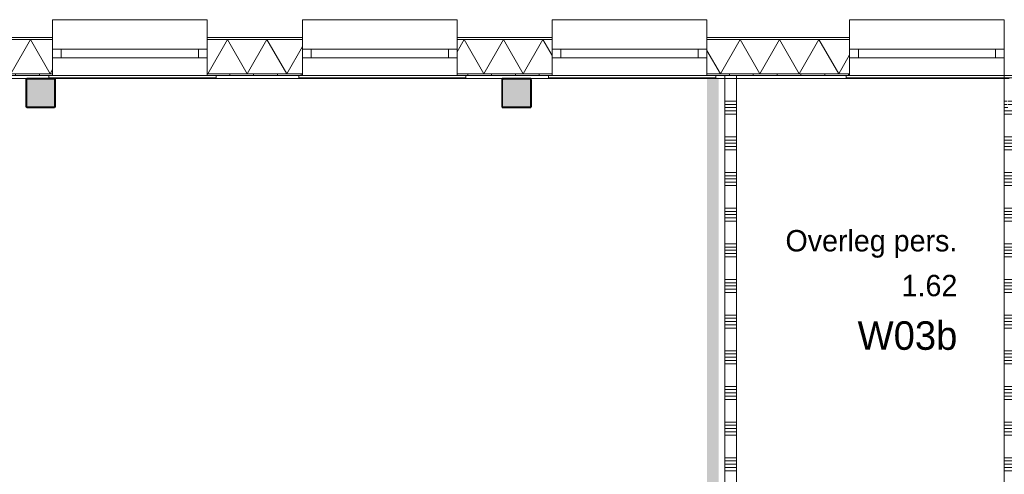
# Model space of a CAD drawing. Header units: millimetres. Extents: x -850 to 154668, y -25041 to 71030.
# Tile 208 of 211: x 81434 to 89710, y 22770 to 26595. Entities that reach past the tile are written whole.
import ezdxf
from ezdxf.enums import TextEntityAlignment as Align

# ---------------------------------------------------------------- set-up
doc = ezdxf.new("R2010")
doc.units = ezdxf.units.MM
doc.header["$MEASUREMENT"] = 0
for name, color, linetype in [('New_21 Buitenwanden', 7, 'Continuous'), ('New_21 Buitenwanden Doorsnede-arcering', 7, 'Continuous'), ('New_21 Buitenwanden Laagscheidingslijnen', 7, 'Continuous'), ('New_21 Buitenwanden Ramen', 7, 'Continuous'), ('New_22 NC Binnenwanden', 7, 'Continuous'), ('New_22 NC Binnenwanden Doorsnede-arcering', 7, 'Continuous'), ('New_22 NC Binnenwanden Laagscheidingslijnen', 7, 'Continuous'), ('New_23 Vloeren', 7, 'Continuous'), ('New_Info Wandafwerking aanduiding', 7, 'Continuous'), ('New_Info Wandafwerking aanduiding Doorsnede-arcering', 7, 'Continuous'), ('New_Z Ruimtefuncties', 7, 'Continuous'), ('New_Z Ruimtefuncties Zone omranding', 7, 'Continuous'), ('New_Z Ruimtefuncties Zone tekst', 7, 'Continuous'), ('S-COLS-____-OTLN.RVT S', 7, 'Continuous'), ('S-COLS-____-OTLN.RVT S 2D arcering', 7, 'Continuous')]:
    doc.layers.add(name, color=color, linetype=linetype)
doc.styles.add('GENERATED_STYLE_1', font='txt')
doc.styles.add('GENERATED_STYLE_2', font='txt')
pattern_1 = [(270, (0, 0), (200, 0), [])]

# ---------------------------------------------------------------- blocks, each defined once
blk = doc.blocks.new('Slab_4_2', base_point=(42240, 24215))
at = {"layer": 'New_23 Vloeren', "color": 1, "linetype": 'Continuous', "lineweight": 0, "flags": 128}
blk.add_lwpolyline([(64109.9, 18020), (64209.9, 18020), (72060, 18020), (72060, 25010, -0.414213), (73260, 26210), (73460, 26210), (73460, 26125), (99110, 26125), (99110, 0), (73125, 0), (73125, 1975.4), (61760, 1975.4)], format="xyb", dxfattribs=at)
blk = doc.blocks.new('*X45')
at = {"layer": 'New_22 NC Binnenwanden Doorsnede-arcering', "color": 254, "linetype": 'Continuous', "lineweight": 0, "true_color": 0xe9ebeb}
for p, q in [((89710, 26100), (89751, 26100)), ((89710, 25909.7), (89735, 25909.7)), ((89710, 25882.3), (89735, 25882.3)), ((89710, 25854.9), (89739.6, 25854.9)), ((89710, 25827.4), (89810, 25827.4)), ((89710, 25800), (89810, 25800)), ((89710, 25609.7), (89810, 25609.7)), ((89710, 25582.3), (89810, 25582.3)), ((89710, 25554.9), (89810, 25554.9)), ((89710, 25527.4), (89810, 25527.4)), ((89710, 25500), (89810, 25500)), ((89710, 25309.7), (89810, 25309.7)), ((89710, 25282.3), (89810, 25282.3)), ((89710, 25254.9), (89810, 25254.9)), ((89710, 25227.4), (89810, 25227.4)), ((89710, 25200), (89810, 25200)), ((89710, 25009.7), (89810, 25009.7)), ((89710, 24982.3), (89810, 24982.3)), ((89710, 24954.9), (89810, 24954.9)), ((89710, 24927.4), (89810, 24927.4)), ((89710, 24900), (89810, 24900)), ((89710, 24709.7), (89810, 24709.7)), ((89710, 24682.3), (89810, 24682.3)), ((89710, 24654.9), (89810, 24654.9)), ((89710, 24627.4), (89810, 24627.4)), ((89710, 24600), (89810, 24600)), ((89710, 24409.7), (89810, 24409.7)), ((89710, 24382.3), (89810, 24382.3)), ((89710, 24354.9), (89810, 24354.9)), ((89710, 24327.4), (89810, 24327.4)), ((89710, 24300), (89810, 24300)), ((89710, 24109.7), (89810, 24109.7)), ((89710, 24082.3), (89810, 24082.3)), ((89710, 24054.9), (89810, 24054.9)), ((89710, 24027.4), (89810, 24027.4)), ((89710, 24000), (89810, 24000)), ((89710, 23809.7), (89810, 23809.7)), ((89710, 23782.3), (89810, 23782.3)), ((89710, 23754.9), (89810, 23754.9)), ((89710, 23727.4), (89810, 23727.4)), ((89710, 23700), (89810, 23700)), ((89710, 23509.7), (89810, 23509.7)), ((89710, 23482.3), (89810, 23482.3)), ((89710, 23454.9), (89810, 23454.9)), ((89710, 23427.4), (89810, 23427.4)), ((89710, 23400), (89810, 23400)), ((89710, 23209.7), (89810, 23209.7)), ((89710, 23182.3), (89810, 23182.3)), ((89710, 23154.9), (89810, 23154.9)), ((89710, 23127.4), (89810, 23127.4)), ((89710, 23100), (89810, 23100)), ((89710, 22909.7), (89810, 22909.7)), ((89710, 22882.3), (89810, 22882.3)), ((89710, 22854.9), (89810, 22854.9)), ((89710, 22827.4), (89810, 22827.4)), ((89710, 22800), (89810, 22800)), ((89710, 22609.7), (89810, 22609.7)), ((89710, 22582.3), (89810, 22582.3)), ((89710, 22554.9), (89810, 22554.9)), ((89710, 22527.4), (89810, 22527.4)), ((89710, 22500), (89810, 22500)), ((89710, 22309.7), (89810, 22309.7)), ((89710, 22282.3), (89810, 22282.3)), ((89710, 22254.9), (89810, 22254.9)), ((89710, 22227.4), (89810, 22227.4)), ((89710, 22200), (89810, 22200)), ((89710, 22009.7), (89810, 22009.7)), ((89710, 21982.3), (89810, 21982.3)), ((89710, 21954.9), (89810, 21954.9)), ((89710, 21927.4), (89810, 21927.4)), ((89710, 21900), (89810, 21900)), ((89710, 21709.7), (89735, 21709.7)), ((89710, 21682.3), (89735, 21682.3)), ((89710, 21654.9), (89735, 21654.9)), ((89710, 21627.4), (89745.1, 21627.4)), ((89710, 21600), (89810, 21600))]:
    blk.add_line(p, q, dxfattribs=at)
blk = doc.blocks.new('*X46')
at = {"layer": 'New_22 NC Binnenwanden Doorsnede-arcering', "color": 254, "linetype": 'Continuous', "lineweight": 0, "true_color": 0xe9ebeb}
for p, q in [((89743, 21709.7), (89810, 21709.7)), ((89743, 21682.3), (89810, 21682.3)), ((89743, 21654.9), (89810, 21654.9))]:
    blk.add_line(p, q, dxfattribs=at)
blk = doc.blocks.new('*X47')
at = {"layer": 'New_22 NC Binnenwanden Doorsnede-arcering', "color": 254, "linetype": 'Continuous', "lineweight": 0, "true_color": 0xe9ebeb}
for p, q in [((89743, 25909.7), (89810, 25909.7)), ((89743, 25882.3), (89810, 25882.3))]:
    blk.add_line(p, q, dxfattribs=at)
blk = doc.blocks.new('Wall_6_2', base_point=(89810, 26125))
at = {"layer": 'New_22 NC Binnenwanden', "color": 8, "linetype": 'Continuous', "lineweight": 0, "true_color": 0x778488, "flags": 128}
for points in [[(89710, 26125), (89710, 21450)], [(89810, 26125), (89710, 26125)], [(89810, 26100), (89810, 26125)], [(89810, 25858), (89810, 26092)], [(89810, 21875), (89810, 25850)], [(89810, 21633), (89810, 21867)], [(89810, 21450), (89810, 21625)]]:
    blk.add_lwpolyline(points, dxfattribs=at)
at = {"layer": 'New_22 NC Binnenwanden Laagscheidingslijnen', "color": 8, "linetype": 'Continuous', "lineweight": 0, "true_color": 0x778488}
blk.add_line((89710, 21450), (89810, 21450), dxfattribs=at)
at = {"layer": 'New_22 NC Binnenwanden', "color": 8, "lineweight": 0, "true_color": 0x778488}
for name in ['*X45', '*X47', '*X46']:
    blk.add_blockref(name, (0, 0), dxfattribs=at)
blk = doc.blocks.new('*X1021')
at = {"layer": 'New_21 Buitenwanden Doorsnede-arcering', "linetype": 'Continuous', "lineweight": 0, "true_color": 0xe9ebeb}
for points in [[(80251.3, 26427.2), (80251.3, 26427.1), (80401.3, 26427.1), (80401.3, 26427.2)], [(80551.3, 26427.2), (80551.3, 26427.1), (80701.3, 26427.1), (80701.3, 26427.2)], [(80851.3, 26427.2), (80851.3, 26427.1), (81001.3, 26427.1), (81001.3, 26427.2)], [(81151.3, 26427.2), (81151.3, 26427.1), (81301.3, 26427.1), (81301.3, 26427.2)], [(81451.3, 26427.2), (81451.3, 26427.1), (81601.3, 26427.1), (81601.3, 26427.2)]]:
    blk.add_hatch(color=254, dxfattribs=at).paths.add_polyline_path(points)
blk = doc.blocks.new('*X1022')
at = {"layer": 'New_21 Buitenwanden Doorsnede-arcering', "linetype": 'Continuous', "lineweight": 0, "true_color": 0xe9ebeb}
for points in [[(83010.1, 26427.1), (83101.3, 26427.1), (83101.3, 26427.2), (83010.1, 26427.2)], [(83251.3, 26427.2), (83251.3, 26427.1), (83401.3, 26427.1), (83401.3, 26427.2)], [(83551.3, 26427.2), (83551.3, 26427.1), (83701.3, 26427.1), (83701.3, 26427.2)]]:
    blk.add_hatch(color=254, dxfattribs=at).paths.add_polyline_path(points)
blk = doc.blocks.new('*X1023')
at = {"layer": 'New_21 Buitenwanden Doorsnede-arcering', "linetype": 'Continuous', "lineweight": 0, "true_color": 0xe9ebeb}
for points in [[(85110.1, 26427.1), (85201.3, 26427.1), (85201.3, 26427.2), (85110.1, 26427.2)], [(85351.3, 26427.2), (85351.3, 26427.1), (85501.3, 26427.1), (85501.3, 26427.2)], [(85651.3, 26427.2), (85651.3, 26427.1), (85801.3, 26427.1), (85801.3, 26427.2)]]:
    blk.add_hatch(color=254, dxfattribs=at).paths.add_polyline_path(points)
blk = doc.blocks.new('*X1024')
at = {"layer": 'New_21 Buitenwanden Doorsnede-arcering', "linetype": 'Continuous', "lineweight": 0, "true_color": 0xe9ebeb}
for points in [[(87210.1, 26427.1), (87301.3, 26427.1), (87301.3, 26427.2), (87210.1, 26427.2)], [(87451.3, 26427.2), (87451.3, 26427.1), (87601.3, 26427.1), (87601.3, 26427.2)], [(87751.3, 26427.2), (87751.3, 26427.1), (87901.3, 26427.1), (87901.3, 26427.2)], [(88051.3, 26427.2), (88051.3, 26427.1), (88201.3, 26427.1), (88201.3, 26427.2)], [(88410.1, 26427.2), (88351.3, 26427.2), (88351.3, 26427.1), (88410.1, 26427.1)]]:
    blk.add_hatch(color=254, dxfattribs=at).paths.add_polyline_path(points)
blk = doc.blocks.new('*X1030')
at = {"layer": 'New_21 Buitenwanden Doorsnede-arcering', "linetype": 'Continuous', "lineweight": 0, "true_color": 0xe9ebeb}
for points in [[(80251.3, 26140.1), (80251.3, 26140), (80401.3, 26140), (80401.3, 26140.1)], [(80551.3, 26140.1), (80551.3, 26140), (80701.3, 26140), (80701.3, 26140.1)], [(80851.3, 26140.1), (80851.3, 26140), (81001.3, 26140), (81001.3, 26140.1)], [(81151.3, 26140.1), (81151.3, 26140), (81301.3, 26140), (81301.3, 26140.1)], [(81451.3, 26140.1), (81451.3, 26140), (81601.3, 26140), (81601.3, 26140.1)]]:
    blk.add_hatch(color=254, dxfattribs=at).paths.add_polyline_path(points)
blk = doc.blocks.new('*X1031')
at = {"layer": 'New_21 Buitenwanden Doorsnede-arcering', "linetype": 'Continuous', "lineweight": 0, "true_color": 0xe9ebeb}
for points in [[(83010.1, 26140), (83101.3, 26140), (83101.3, 26140.1), (83010.1, 26140.1)], [(83251.3, 26140.1), (83251.3, 26140), (83401.3, 26140), (83401.3, 26140.1)], [(83551.3, 26140.1), (83551.3, 26140), (83701.3, 26140), (83701.3, 26140.1)]]:
    blk.add_hatch(color=254, dxfattribs=at).paths.add_polyline_path(points)
blk = doc.blocks.new('*X1032')
at = {"layer": 'New_21 Buitenwanden Doorsnede-arcering', "linetype": 'Continuous', "lineweight": 0, "true_color": 0xe9ebeb}
for points in [[(85110.1, 26140), (85201.3, 26140), (85201.3, 26140.1), (85110.1, 26140.1)], [(85351.3, 26140.1), (85351.3, 26140), (85501.3, 26140), (85501.3, 26140.1)], [(85651.3, 26140.1), (85651.3, 26140), (85801.3, 26140), (85801.3, 26140.1)]]:
    blk.add_hatch(color=254, dxfattribs=at).paths.add_polyline_path(points)
blk = doc.blocks.new('*X1033')
at = {"layer": 'New_21 Buitenwanden Doorsnede-arcering', "linetype": 'Continuous', "lineweight": 0, "true_color": 0xe9ebeb}
for points in [[(87210.1, 26140), (87301.3, 26140), (87301.3, 26140.1), (87210.1, 26140.1)], [(87451.3, 26140.1), (87451.3, 26140), (87601.3, 26140), (87601.3, 26140.1)], [(87751.3, 26140.1), (87751.3, 26140), (87901.3, 26140), (87901.3, 26140.1)], [(88051.3, 26140.1), (88051.3, 26140), (88201.3, 26140), (88201.3, 26140.1)], [(88410.1, 26140.1), (88351.3, 26140.1), (88351.3, 26140), (88410.1, 26140)]]:
    blk.add_hatch(color=254, dxfattribs=at).paths.add_polyline_path(points)
blk = doc.blocks.new('*X1039')
at = {"layer": 'New_21 Buitenwanden Doorsnede-arcering', "color": 254, "linetype": 'Continuous', "lineweight": 0, "true_color": 0xe9ebeb}
for p, q in [((80210.1, 26407.1), (80364.3, 26140.1)), ((80530, 26427.1), (80364.3, 26140.1)), ((80530, 26427.1), (80695.7, 26140.1)), ((80861.4, 26427.1), (80695.7, 26140.1)), ((80861.4, 26427.1), (81027.1, 26140.1)), ((81192.8, 26427.1), (81027.1, 26140.1)), ((81192.8, 26427.1), (81358.5, 26140.1)), ((81524.2, 26427.1), (81358.5, 26140.1)), ((81524.2, 26427.1), (81689.9, 26140.1)), ((81710.1, 26175.2), (81689.9, 26140.1))]:
    blk.add_line(p, q, dxfattribs=at)
blk = doc.blocks.new('*X1040')
at = {"layer": 'New_21 Buitenwanden Doorsnede-arcering', "color": 254, "linetype": 'Continuous', "lineweight": 0, "true_color": 0xe9ebeb}
for p, q in [((83181.2, 26427.1), (83015.5, 26140.1)), ((83181.2, 26427.1), (83346.9, 26140.1)), ((83512.6, 26427.1), (83346.9, 26140.1)), ((83512.6, 26427.1), (83678.3, 26140.1)), ((83810.1, 26368.5), (83678.3, 26140.1)), ((83010.1, 26149.4), (83015.5, 26140.1))]:
    blk.add_line(p, q, dxfattribs=at)
blk = doc.blocks.new('*X1041')
at = {"layer": 'New_21 Buitenwanden Doorsnede-arcering', "color": 254, "linetype": 'Continuous', "lineweight": 0, "true_color": 0xe9ebeb}
for p, q in [((85169.6, 26427.1), (85110.1, 26324.1)), ((85169.6, 26427.1), (85335.3, 26140.1)), ((85501, 26427.1), (85335.3, 26140.1)), ((85501, 26427.1), (85666.7, 26140.1)), ((85832.4, 26427.1), (85666.7, 26140.1)), ((85832.4, 26427.1), (85910.1, 26292.4))]:
    blk.add_line(p, q, dxfattribs=at)
blk = doc.blocks.new('*X1042')
at = {"layer": 'New_21 Buitenwanden Doorsnede-arcering', "color": 254, "linetype": 'Continuous', "lineweight": 0, "true_color": 0xe9ebeb}
for p, q in [((87489.4, 26427.1), (87323.7, 26140.1)), ((87489.4, 26427.1), (87655, 26140.1)), ((87820.7, 26427.1), (87655, 26140.1)), ((87820.7, 26427.1), (87986.4, 26140.1)), ((88152.1, 26427.1), (87986.4, 26140.1)), ((88152.1, 26427.1), (88317.8, 26140.1)), ((87210.1, 26336.8), (87323.7, 26140.1)), ((88410.1, 26299.9), (88317.8, 26140.1))]:
    blk.add_line(p, q, dxfattribs=at)
blk = doc.blocks.new('R1 22_7')
at = {"layer": 'New_21 Buitenwanden Ramen', "color": 1, "linetype": 'Continuous', "lineweight": 0}
for p, q in [((-725, 150.2), (-725, 168.2)), ((-725, 168.2), (680, 168.2)), ((680, 168.2), (680, 150.2)), ((-650, 150.2), (-680, 150.2)), ((-650, 150.2), (-680, 150.2)), ((-650, 135.2), (-650, 150.2)), ((-650, 135.2), (-650, 150.2)), ((-650, 0), (-650, 135.1)), ((-650, 0), (-650, 135.1)), ((650, 135.2), (650, 150.2)), ((650, 135.2), (650, 150.2)), ((650, 150.2), (680, 150.2)), ((650, 150.2), (680, 150.2)), ((650, 0), (650, 135.1)), ((650, 0), (650, 135.1)), ((-650, 0), (-577, 0)), ((-650, -72), (-650, 0)), ((-650, -72), (-650, 0)), ((-577, 0), (-577, -72)), ((-577, 0), (577, 0)), ((577, -72), (577, 0)), ((577, 0), (650, 0)), ((650, -72), (650, 0)), ((650, -72), (650, 0)), ((-577, -72), (-650, -72)), ((-650, -152), (-650, -72)), ((577, -72), (-577, -72)), ((650, -72), (577, -72)), ((650, -152), (650, -72)), ((-650, -170), (-650, -320)), ((650, -320), (650, -170)), ((-650, -320), (650, -320))]:
    blk.add_line(p, q, dxfattribs=at)
at = {"layer": 'New_21 Buitenwanden Ramen', "color": 9, "linetype": 'Continuous', "lineweight": 0}
for p, q in [((-650, 150.2), (650, 150.2)), ((-650, 135.1), (-650, 135.2)), ((-650, 135.1), (-650, 135.2)), ((650, 135.1), (650, 135.2)), ((650, 135.1), (650, 135.2)), ((-650, -170), (-650, -152)), ((650, -170), (650, -152))]:
    blk.add_line(p, q, dxfattribs=at)
blk = doc.blocks.new('Wall_155_2', base_point=(99110, 26125))
at = {"layer": 'New_21 Buitenwanden Doorsnede-arcering', "linetype": 'Continuous', "lineweight": 0, "true_color": 0xe9ebeb}
h = blk.add_hatch(dxfattribs=at)
h.set_pattern_fill('930_Lijnen_vert_200_0002', color=254, style=0, pattern_type=2)
h.set_pattern_definition(pattern_1)
h.paths.add_polyline_path([(80210.1, 26125), (81710.1, 26125), (81710.1, 26140), (80210.1, 26140)])
h = blk.add_hatch(dxfattribs=at)
h.set_pattern_fill('930_Lijnen_vert_200_0002', color=254, style=0, pattern_type=2)
h.set_pattern_definition(pattern_1)
h.paths.add_polyline_path([(83010.1, 26125), (83810.1, 26125), (83810.1, 26140), (83010.1, 26140)])
h = blk.add_hatch(dxfattribs=at)
h.set_pattern_fill('930_Lijnen_vert_200_0002', color=254, style=0, pattern_type=2)
h.set_pattern_definition(pattern_1)
h.paths.add_polyline_path([(85110.1, 26125), (85910.1, 26125), (85910.1, 26140), (85110.1, 26140)])
h = blk.add_hatch(dxfattribs=at)
h.set_pattern_fill('930_Lijnen_vert_200_0002', color=254, style=0, pattern_type=2)
h.set_pattern_definition(pattern_1)
h.paths.add_polyline_path([(87210.1, 26125), (88410.1, 26125), (88410.1, 26140), (87210.1, 26140)])
at = {"layer": 'New_21 Buitenwanden', "color": 8, "linetype": 'Continuous', "lineweight": 0, "true_color": 0x778488}
for p, q in [((81710.1, 26445.2), (81710.1, 26427.2)), ((81710.1, 26427.2), (81710.1, 26347.2)), ((83010.1, 26445.2), (83010.1, 26427.2)), ((83010.1, 26427.2), (83010.1, 26347.2)), ((83810.1, 26445.2), (83810.1, 26427.2)), ((83810.1, 26427.2), (83810.1, 26347.2)), ((85110.1, 26445.2), (85110.1, 26427.2)), ((85110.1, 26427.2), (85110.1, 26347.2)), ((85910.1, 26445.2), (85910.1, 26427.2)), ((85910.1, 26427.2), (85910.1, 26347.2)), ((87210.1, 26445.2), (87210.1, 26427.2)), ((87210.1, 26427.2), (87210.1, 26347.2)), ((88410.1, 26445.2), (88410.1, 26427.2)), ((88410.1, 26427.2), (88410.1, 26347.2)), ((81710.1, 26347.2), (81710.1, 26275.2)), ((83010.1, 26347.2), (83010.1, 26275.2)), ((83810.1, 26347.2), (83810.1, 26275.2)), ((85110.1, 26347.2), (85110.1, 26275.2)), ((85910.1, 26347.2), (85910.1, 26275.2)), ((87210.1, 26347.2), (87210.1, 26275.2)), ((88410.1, 26347.2), (88410.1, 26275.2)), ((81710.1, 26275.2), (81710.1, 26140.1)), ((83010.1, 26275.2), (83010.1, 26140.1)), ((83810.1, 26275.2), (83810.1, 26140.1)), ((85110.1, 26275.2), (85110.1, 26140.1)), ((85910.1, 26275.2), (85910.1, 26140.1)), ((87210.1, 26275.2), (87210.1, 26140.1)), ((88410.1, 26275.2), (88410.1, 26140.1)), ((81710.1, 26125), (81680.1, 26125)), ((81710.1, 26140.1), (81710.1, 26140)), ((81710.1, 26140), (81710.1, 26125)), ((83010.1, 26140.1), (83010.1, 26140)), ((83010.1, 26140), (83010.1, 26125)), ((83010.1, 26125), (83040.1, 26125)), ((83810.1, 26125), (83780.1, 26125)), ((83810.1, 26140.1), (83810.1, 26140)), ((83810.1, 26140), (83810.1, 26125)), ((85110.1, 26140.1), (85110.1, 26140)), ((85110.1, 26140), (85110.1, 26125)), ((85110.1, 26125), (85140.1, 26125)), ((85910.1, 26125), (85880.1, 26125)), ((85910.1, 26140.1), (85910.1, 26140)), ((85910.1, 26140), (85910.1, 26125)), ((87210.1, 26140.1), (87210.1, 26140)), ((87210.1, 26140), (87210.1, 26125)), ((87210.1, 26125), (87240.1, 26125)), ((88410.1, 26125), (88380.1, 26125)), ((88410.1, 26140.1), (88410.1, 26140)), ((88410.1, 26140), (88410.1, 26125))]:
    blk.add_line(p, q, dxfattribs=at)
at = {"layer": 'New_21 Buitenwanden', "color": 8, "linetype": 'Continuous', "lineweight": 0, "true_color": 0x778488, "flags": 128}
for points in [[(81710.1, 26445.2), (80210.1, 26445.2)], [(83810.1, 26445.2), (83010.1, 26445.2)], [(85910.1, 26445.2), (85110.1, 26445.2)], [(88410.1, 26445.2), (87210.1, 26445.2)], [(80210.1, 26125), (81710.1, 26125)], [(83010.1, 26125), (83810.1, 26125)], [(85110.1, 26125), (85910.1, 26125)], [(87210.1, 26125), (88410.1, 26125)]]:
    blk.add_lwpolyline(points, dxfattribs=at)
at = {"layer": 'New_21 Buitenwanden Laagscheidingslijnen', "color": 8, "linetype": 'Continuous', "lineweight": 0, "true_color": 0x778488}
for p, q in [((81710.1, 26427.2), (80210.1, 26427.2)), ((81710.1, 26427.1), (80210.1, 26427.1)), ((83810.1, 26427.2), (83010.1, 26427.2)), ((83810.1, 26427.1), (83010.1, 26427.1)), ((85910.1, 26427.2), (85110.1, 26427.2)), ((85910.1, 26427.1), (85110.1, 26427.1)), ((88410.1, 26427.2), (87210.1, 26427.2)), ((88410.1, 26427.1), (87210.1, 26427.1)), ((80210.1, 26140.1), (81710.1, 26140.1)), ((80210.1, 26140), (81710.1, 26140)), ((83010.1, 26140.1), (83810.1, 26140.1)), ((83010.1, 26140), (83810.1, 26140)), ((85110.1, 26140.1), (85910.1, 26140.1)), ((85110.1, 26140), (85910.1, 26140)), ((87210.1, 26140.1), (88410.1, 26140.1)), ((87210.1, 26140), (88410.1, 26140))]:
    blk.add_line(p, q, dxfattribs=at)
at = {"layer": 'New_21 Buitenwanden', "color": 8, "lineweight": 0, "true_color": 0x778488}
for name in ['*X1039', '*X1021', '*X1022', '*X1040', '*X1023', '*X1041', '*X1024', '*X1042', '*X1030', '*X1031', '*X1032', '*X1033']:
    blk.add_blockref(name, (0, 0), dxfattribs=at)
at = {"layer": 'New_21 Buitenwanden Ramen', "color": 1, "linetype": 'Continuous', "lineweight": 0, "zscale": 1000, "rotation": 180}
for p in [(82360.1, 26275.2), (84460.1, 26275.2), (86560.1, 26275.2), (89060.1, 26275.2)]:
    blk.add_blockref('R1 22_7', p, dxfattribs=at)
blk = doc.blocks.new('Column 257[97]_2', base_point=(0.5, 3))
at = {"layer": 'S-COLS-____-OTLN.RVT S 2D arcering', "linetype": 'Continuous', "lineweight": 0, "true_color": 0x778488}
h = blk.add_hatch(color=8, dxfattribs=at)
h.paths.add_polyline_path([(85485.5, 25866), (85486.5, 25861), (85489.3, 25856.8), (85493.5, 25853.9), (85498.5, 25853), (85722.5, 25853), (85727.5, 25853.9), (85731.7, 25856.8), (85734.5, 25861), (85735.5, 25866), (85735.5, 26090), (85734.5, 26094.9), (85731.7, 26099.1), (85727.5, 26102), (85722.5, 26103), (85498.5, 26103), (85493.5, 26102), (85489.3, 26099.1), (85486.5, 26094.9), (85485.5, 26090)])
h.paths.add_polyline_path([(85722.5, 25861), (85498.5, 25861), (85496.6, 25861.3), (85495, 25862.4), (85493.9, 25864), (85493.5, 25866), (85493.5, 26090), (85493.9, 26091.9), (85495, 26093.5), (85496.6, 26094.6), (85498.5, 26095), (85722.5, 26095), (85724.4, 26094.6), (85726.1, 26093.5), (85727.1, 26091.9), (85727.5, 26090), (85727.5, 25866), (85727.1, 25864), (85726.1, 25862.4), (85724.4, 25861.3)], flags=0)
blk.add_hatch(color=8, dxfattribs=at).paths.add_polyline_path([(85722.5, 26095), (85498.5, 26095), (85496.6, 26094.6), (85495, 26093.5), (85493.9, 26091.9), (85493.5, 26090), (85493.5, 25866), (85493.9, 25864), (85495, 25862.4), (85496.6, 25861.3), (85498.5, 25861), (85722.5, 25861), (85724.4, 25861.3), (85726.1, 25862.4), (85727.1, 25864), (85727.5, 25866), (85727.5, 26090), (85727.1, 26091.9), (85726.1, 26093.5), (85724.4, 26094.6)])
at = {"layer": 'S-COLS-____-OTLN.RVT S', "color": 1, "linetype": 'Continuous', "lineweight": 0}
for p, q in [((85486.5, 26094.9), (85485.5, 26090)), ((85485.5, 26090), (85485.5, 25866)), ((85489.3, 26099.1), (85486.5, 26094.9)), ((85493.5, 26102), (85489.3, 26099.1)), ((85498.5, 26103), (85493.5, 26102)), ((85493.5, 26090), (85493.9, 26091.9)), ((85493.5, 25866), (85493.5, 26090)), ((85493.9, 26091.9), (85495, 26093.5)), ((85495, 26093.5), (85496.6, 26094.6)), ((85496.6, 26094.6), (85498.5, 26095)), ((85722.5, 26103), (85498.5, 26103)), ((85498.5, 26095), (85722.5, 26095)), ((85727.5, 26102), (85722.5, 26103)), ((85722.5, 26095), (85724.4, 26094.6)), ((85724.4, 26094.6), (85726.1, 26093.5)), ((85726.1, 26093.5), (85727.1, 26091.9)), ((85727.1, 26091.9), (85727.5, 26090)), ((85731.7, 26099.1), (85727.5, 26102)), ((85727.5, 26090), (85727.5, 25866)), ((85734.5, 26094.9), (85731.7, 26099.1)), ((85735.5, 26090), (85734.5, 26094.9)), ((85735.5, 25866), (85735.5, 26090)), ((85485.5, 25866), (85486.5, 25861)), ((85486.5, 25861), (85489.3, 25856.8)), ((85489.3, 25856.8), (85493.5, 25853.9)), ((85493.9, 25864), (85493.5, 25866)), ((85493.5, 25853.9), (85498.5, 25853)), ((85495, 25862.4), (85493.9, 25864)), ((85496.6, 25861.3), (85495, 25862.4)), ((85498.5, 25861), (85496.6, 25861.3)), ((85722.5, 25861), (85498.5, 25861)), ((85498.5, 25853), (85722.5, 25853)), ((85724.4, 25861.3), (85722.5, 25861)), ((85722.5, 25853), (85727.5, 25853.9)), ((85726.1, 25862.4), (85724.4, 25861.3)), ((85727.1, 25864), (85726.1, 25862.4)), ((85727.5, 25866), (85727.1, 25864)), ((85727.5, 25853.9), (85731.7, 25856.8)), ((85731.7, 25856.8), (85734.5, 25861)), ((85734.5, 25861), (85735.5, 25866))]:
    blk.add_line(p, q, dxfattribs=at)
blk = doc.blocks.new('Column 258[98]_2', base_point=(0.5, 3))
at = {"layer": 'S-COLS-____-OTLN.RVT S 2D arcering', "linetype": 'Continuous', "lineweight": 0, "true_color": 0x778488}
h = blk.add_hatch(color=8, dxfattribs=at)
h.paths.add_polyline_path([(81485.5, 25866), (81486.5, 25861), (81489.3, 25856.8), (81493.5, 25853.9), (81498.5, 25853), (81722.5, 25853), (81727.5, 25853.9), (81731.7, 25856.8), (81734.5, 25861), (81735.5, 25866), (81735.5, 26090), (81734.5, 26094.9), (81731.7, 26099.1), (81727.5, 26102), (81722.5, 26103), (81498.5, 26103), (81493.5, 26102), (81489.3, 26099.1), (81486.5, 26094.9), (81485.5, 26090)])
h.paths.add_polyline_path([(81722.5, 25861), (81498.5, 25861), (81496.6, 25861.3), (81495, 25862.4), (81493.9, 25864), (81493.5, 25866), (81493.5, 26090), (81493.9, 26091.9), (81495, 26093.5), (81496.6, 26094.6), (81498.5, 26095), (81722.5, 26095), (81724.4, 26094.6), (81726.1, 26093.5), (81727.1, 26091.9), (81727.5, 26090), (81727.5, 25866), (81727.1, 25864), (81726.1, 25862.4), (81724.4, 25861.3)], flags=0)
blk.add_hatch(color=8, dxfattribs=at).paths.add_polyline_path([(81722.5, 26095), (81498.5, 26095), (81496.6, 26094.6), (81495, 26093.5), (81493.9, 26091.9), (81493.5, 26090), (81493.5, 25866), (81493.9, 25864), (81495, 25862.4), (81496.6, 25861.3), (81498.5, 25861), (81722.5, 25861), (81724.4, 25861.3), (81726.1, 25862.4), (81727.1, 25864), (81727.5, 25866), (81727.5, 26090), (81727.1, 26091.9), (81726.1, 26093.5), (81724.4, 26094.6)])
at = {"layer": 'S-COLS-____-OTLN.RVT S', "color": 1, "linetype": 'Continuous', "lineweight": 0}
for p, q in [((81486.5, 26094.9), (81485.5, 26090)), ((81485.5, 26090), (81485.5, 25866)), ((81489.3, 26099.1), (81486.5, 26094.9)), ((81493.5, 26102), (81489.3, 26099.1)), ((81498.5, 26103), (81493.5, 26102)), ((81493.5, 26090), (81493.9, 26091.9)), ((81493.5, 25866), (81493.5, 26090)), ((81493.9, 26091.9), (81495, 26093.5)), ((81495, 26093.5), (81496.6, 26094.6)), ((81496.6, 26094.6), (81498.5, 26095)), ((81722.5, 26103), (81498.5, 26103)), ((81498.5, 26095), (81722.5, 26095)), ((81727.5, 26102), (81722.5, 26103)), ((81722.5, 26095), (81724.4, 26094.6)), ((81724.4, 26094.6), (81726.1, 26093.5)), ((81726.1, 26093.5), (81727.1, 26091.9)), ((81727.1, 26091.9), (81727.5, 26090)), ((81731.7, 26099.1), (81727.5, 26102)), ((81727.5, 26090), (81727.5, 25866)), ((81734.5, 26094.9), (81731.7, 26099.1)), ((81735.5, 26090), (81734.5, 26094.9)), ((81735.5, 25866), (81735.5, 26090)), ((81485.5, 25866), (81486.5, 25861)), ((81486.5, 25861), (81489.3, 25856.8)), ((81489.3, 25856.8), (81493.5, 25853.9)), ((81493.9, 25864), (81493.5, 25866)), ((81493.5, 25853.9), (81498.5, 25853)), ((81495, 25862.4), (81493.9, 25864)), ((81496.6, 25861.3), (81495, 25862.4)), ((81498.5, 25861), (81496.6, 25861.3)), ((81722.5, 25861), (81498.5, 25861)), ((81498.5, 25853), (81722.5, 25853)), ((81724.4, 25861.3), (81722.5, 25861)), ((81722.5, 25853), (81727.5, 25853.9)), ((81726.1, 25862.4), (81724.4, 25861.3)), ((81727.1, 25864), (81726.1, 25862.4)), ((81727.5, 25866), (81727.1, 25864)), ((81727.5, 25853.9), (81731.7, 25856.8)), ((81731.7, 25856.8), (81734.5, 25861)), ((81734.5, 25861), (81735.5, 25866))]:
    blk.add_line(p, q, dxfattribs=at)
blk = doc.blocks.new('*X2217')
at = {"layer": 'New_22 NC Binnenwanden Doorsnede-arcering', "color": 254, "linetype": 'Continuous', "lineweight": 0, "true_color": 0xe9ebeb}
for p, q in [((87360, 26100), (87376.3, 26100)), ((87376.3, 26100), (87460, 26100)), ((87360, 25909.7), (87376.3, 25909.7)), ((87376.3, 25909.7), (87460, 25909.7)), ((87360, 25882.3), (87376.3, 25882.3)), ((87360, 25854.9), (87376.3, 25854.9)), ((87360, 25827.4), (87376.3, 25827.4)), ((87376.3, 25882.3), (87460, 25882.3)), ((87376.3, 25854.9), (87460, 25854.9)), ((87376.3, 25827.4), (87460, 25827.4)), ((87360, 25800), (87376.3, 25800)), ((87376.3, 25800), (87460, 25800)), ((87360, 25609.7), (87376.3, 25609.7)), ((87360, 25582.3), (87376.3, 25582.3)), ((87376.3, 25609.7), (87460, 25609.7)), ((87376.3, 25582.3), (87460, 25582.3)), ((87360, 25554.9), (87376.3, 25554.9)), ((87360, 25527.4), (87376.3, 25527.4)), ((87360, 25500), (87376.3, 25500)), ((87376.3, 25554.9), (87460, 25554.9)), ((87376.3, 25527.4), (87460, 25527.4)), ((87376.3, 25500), (87460, 25500)), ((87360, 25309.7), (87376.3, 25309.7)), ((87360, 25282.3), (87376.3, 25282.3)), ((87360, 25254.9), (87376.3, 25254.9)), ((87376.3, 25309.7), (87460, 25309.7)), ((87376.3, 25282.3), (87460, 25282.3)), ((87376.3, 25254.9), (87460, 25254.9)), ((87360, 25227.4), (87376.3, 25227.4)), ((87360, 25200), (87376.3, 25200)), ((87376.3, 25227.4), (87460, 25227.4)), ((87376.3, 25200), (87460, 25200)), ((87360, 25009.7), (87376.3, 25009.7)), ((87376.3, 25009.7), (87460, 25009.7)), ((87360, 24982.3), (87376.3, 24982.3)), ((87360, 24954.9), (87376.3, 24954.9)), ((87360, 24927.4), (87376.3, 24927.4)), ((87376.3, 24982.3), (87460, 24982.3)), ((87376.3, 24954.9), (87460, 24954.9)), ((87376.3, 24927.4), (87460, 24927.4)), ((87360, 24900), (87376.3, 24900)), ((87376.3, 24900), (87460, 24900)), ((87360, 24709.7), (87376.3, 24709.7)), ((87360, 24682.3), (87376.3, 24682.3)), ((87376.3, 24709.7), (87460, 24709.7)), ((87376.3, 24682.3), (87460, 24682.3)), ((87360, 24654.9), (87376.3, 24654.9)), ((87360, 24627.4), (87376.3, 24627.4)), ((87360, 24600), (87376.3, 24600)), ((87376.3, 24654.9), (87460, 24654.9)), ((87376.3, 24627.4), (87460, 24627.4)), ((87376.3, 24600), (87460, 24600)), ((87360, 24409.7), (87376.3, 24409.7)), ((87360, 24382.3), (87376.3, 24382.3)), ((87360, 24354.9), (87376.3, 24354.9)), ((87376.3, 24409.7), (87460, 24409.7)), ((87376.3, 24382.3), (87460, 24382.3)), ((87376.3, 24354.9), (87460, 24354.9)), ((87360, 24327.4), (87376.3, 24327.4)), ((87360, 24300), (87376.3, 24300)), ((87376.3, 24327.4), (87460, 24327.4)), ((87376.3, 24300), (87460, 24300)), ((87360, 24109.7), (87376.3, 24109.7)), ((87376.3, 24109.7), (87460, 24109.7)), ((87360, 24082.3), (87376.3, 24082.3)), ((87360, 24054.9), (87376.3, 24054.9)), ((87360, 24027.4), (87376.3, 24027.4)), ((87360, 24000), (87376.3, 24000)), ((87376.3, 24082.3), (87460, 24082.3)), ((87376.3, 24054.9), (87460, 24054.9)), ((87376.3, 24027.4), (87460, 24027.4)), ((87376.3, 24000), (87460, 24000)), ((87360, 23809.7), (87376.3, 23809.7)), ((87360, 23782.3), (87376.3, 23782.3)), ((87360, 23754.9), (87376.3, 23754.9)), ((87376.3, 23809.7), (87460, 23809.7)), ((87376.3, 23782.3), (87460, 23782.3)), ((87376.3, 23754.9), (87460, 23754.9)), ((87360, 23727.4), (87376.3, 23727.4)), ((87360, 23700), (87376.3, 23700)), ((87376.3, 23727.4), (87460, 23727.4)), ((87376.3, 23700), (87460, 23700)), ((87360, 23509.7), (87376.3, 23509.7)), ((87376.3, 23509.7), (87460, 23509.7)), ((87360, 23482.3), (87376.3, 23482.3)), ((87360, 23454.9), (87376.3, 23454.9)), ((87360, 23427.4), (87376.3, 23427.4)), ((87376.3, 23482.3), (87460, 23482.3)), ((87376.3, 23454.9), (87460, 23454.9)), ((87376.3, 23427.4), (87460, 23427.4)), ((87360, 23400), (87376.3, 23400)), ((87376.3, 23400), (87460, 23400)), ((87360, 23209.7), (87376.3, 23209.7)), ((87360, 23182.3), (87376.3, 23182.3)), ((87376.3, 23209.7), (87460, 23209.7)), ((87376.3, 23182.3), (87460, 23182.3)), ((87360, 23154.9), (87376.3, 23154.9)), ((87360, 23127.4), (87376.3, 23127.4)), ((87360, 23100), (87376.3, 23100)), ((87376.3, 23154.9), (87460, 23154.9)), ((87376.3, 23127.4), (87460, 23127.4)), ((87376.3, 23100), (87460, 23100)), ((87360, 22909.7), (87376.3, 22909.7)), ((87360, 22882.3), (87376.3, 22882.3)), ((87360, 22854.9), (87376.3, 22854.9)), ((87376.3, 22909.7), (87460, 22909.7)), ((87376.3, 22882.3), (87460, 22882.3)), ((87376.3, 22854.9), (87460, 22854.9)), ((87360, 22827.4), (87376.3, 22827.4)), ((87360, 22800), (87376.3, 22800)), ((87376.3, 22827.4), (87460, 22827.4)), ((87376.3, 22800), (87460, 22800)), ((87360, 22609.7), (87376.3, 22609.7)), ((87376.3, 22609.7), (87460, 22609.7)), ((87360, 22582.3), (87376.3, 22582.3)), ((87360, 22554.9), (87376.3, 22554.9)), ((87360, 22527.4), (87376.3, 22527.4)), ((87376.3, 22582.3), (87460, 22582.3)), ((87376.3, 22554.9), (87460, 22554.9)), ((87376.3, 22527.4), (87460, 22527.4)), ((87360, 22500), (87376.3, 22500)), ((87376.3, 22500), (87460, 22500)), ((87360, 22309.7), (87376.3, 22309.7)), ((87360, 22282.3), (87376.3, 22282.3)), ((87376.3, 22309.7), (87460, 22309.7)), ((87376.3, 22282.3), (87460, 22282.3)), ((87360, 22254.9), (87376.3, 22254.9)), ((87360, 22227.4), (87376.3, 22227.4)), ((87360, 22200), (87376.3, 22200)), ((87376.3, 22254.9), (87460, 22254.9)), ((87376.3, 22227.4), (87460, 22227.4)), ((87376.3, 22200), (87460, 22200)), ((87360, 22009.7), (87376.3, 22009.7)), ((87360, 21982.3), (87376.3, 21982.3)), ((87360, 21954.9), (87376.3, 21954.9)), ((87376.3, 22009.7), (87460, 22009.7)), ((87376.3, 21982.3), (87460, 21982.3)), ((87376.3, 21954.9), (87460, 21954.9)), ((87360, 21927.4), (87376.3, 21927.4)), ((87360, 21900), (87376.3, 21900)), ((87376.3, 21927.4), (87460, 21927.4)), ((87376.3, 21900), (87460, 21900)), ((87360, 21709.7), (87376.3, 21709.7)), ((87376.3, 21709.7), (87460, 21709.7)), ((87360, 21682.3), (87376.3, 21682.3)), ((87360, 21654.9), (87376.3, 21654.9)), ((87360, 21627.4), (87376.3, 21627.4)), ((87360, 21600), (87376.3, 21600)), ((87376.3, 21682.3), (87460, 21682.3)), ((87376.3, 21654.9), (87460, 21654.9)), ((87376.3, 21627.4), (87460, 21627.4)), ((87376.3, 21600), (87460, 21600)), ((87360, 21409.7), (87376.3, 21409.7)), ((87360, 21382.3), (87376.3, 21382.3)), ((87360, 21354.9), (87376.3, 21354.9)), ((87376.3, 21409.7), (87460, 21409.7)), ((87376.3, 21382.3), (87460, 21382.3)), ((87376.3, 21354.9), (87460, 21354.9))]:
    blk.add_line(p, q, dxfattribs=at)
blk = doc.blocks.new('Wall_406_2', base_point=(87360, 26125))
at = {"layer": 'New_22 NC Binnenwanden', "color": 8, "linetype": 'Continuous', "lineweight": 0, "true_color": 0x778488, "flags": 128}
for points in [[(87360, 26125), (87360, 21350)], [(87460, 26125), (87360, 26125)], [(87460, 21350), (87460, 26125)]]:
    blk.add_lwpolyline(points, dxfattribs=at)
at = {"layer": 'New_22 NC Binnenwanden', "color": 8, "lineweight": 0, "true_color": 0x778488}
blk.add_blockref('*X2217', (0, 0), dxfattribs=at)
blk = doc.blocks.new('Overleg pers._1.62_77_2', base_point=(88575.5, 24300.8))
at = {"layer": 'New_Z Ruimtefuncties Zone tekst', "color": 2, "lineweight": 0}
for tag, height, style, p in [('ROOM_NAME', 180, 'GENERATED_STYLE_1', (89315.3, 24825.4)), ('DUMMY_938', 180, 'GENERATED_STYLE_1', (89315.3, 24866.6)), ('ROOM_NUMBER', 180, 'GENERATED_STYLE_1', (89315.3, 24448.3)), ('DUMMY_939', 180, 'GENERATED_STYLE_1', (89315.3, 24489.4)), ('stWallCovering', 240, 'GENERATED_STYLE_2', (89315.3, 24057.4))]:
    blk.add_attdef(tag, text='', height=height, dxfattribs=dict(at, style=style)).set_placement(p, align=Align.TOP_RIGHT)
at = {"layer": 'New_Z Ruimtefuncties Zone tekst', "color": 2, "lineweight": 0, "style": 'GENERATED_STYLE_2'}
blk.add_attdef('DUMMY_940', text='', height=240, dxfattribs=at).set_placement((87835.8, 24112.3), align=Align.TOP_LEFT)
blk = doc.blocks.new('Wall_630_2', base_point=(87260, 26107))
at = {"layer": 'New_Info Wandafwerking aanduiding Doorsnede-arcering', "linetype": 'Continuous', "lineweight": 0, "true_color": 0x000000}
blk.add_hatch(color=18, dxfattribs=at).paths.add_polyline_path([(87210, 26107), (87210, 17250), (87310, 17250), (87310, 26107)])

msp = doc.modelspace()

# ---------------------------------------------------------------- linework, layer by layer
at = {"layer": 'New_Z Ruimtefuncties Zone omranding', "color": 211, "linetype": 'Continuous', "lineweight": 0, "true_color": 0xffaaff, "flags": 128}
msp.add_lwpolyline([(80510, 25850), (80510, 17250), (80585, 17250), (85485, 17250), (85735, 17250), (87360, 17250), (87360, 21450), (87360, 26100), (85735, 26100), (80510, 26100)], close=True, dxfattribs=at)
at = {"layer": 'New_Z Ruimtefuncties Zone omranding', "color": 52, "linetype": 'Continuous', "lineweight": 0, "flags": 128}
msp.add_lwpolyline([(87460, 26100), (87460, 21450), (89710, 21450), (89710, 26100)], close=True, dxfattribs=at)

# ---------------------------------------------------------------- block references
at = {"layer": 'New_21 Buitenwanden', "color": 8, "lineweight": 0, "true_color": 0x778488}
msp.add_blockref('Wall_155_2', (99110, 26125), dxfattribs=at)
at = {"layer": 'New_22 NC Binnenwanden', "color": 8, "lineweight": 0, "true_color": 0x778488}
for name, p in [('Wall_406_2', (87360, 26125)), ('Wall_6_2', (89810, 26125))]:
    msp.add_blockref(name, p, dxfattribs=at)
at = {"layer": 'New_23 Vloeren', "color": 1, "linetype": 'Continuous', "lineweight": 0}
msp.add_blockref('Slab_4_2', (42240, 24215), dxfattribs=at)
at = {"layer": 'New_Info Wandafwerking aanduiding', "color": 1, "lineweight": 0}
msp.add_blockref('Wall_630_2', (87260, 26107), dxfattribs=at)
at = {"layer": 'New_Z Ruimtefuncties', "color": 2, "linetype": 'Continuous', "lineweight": 0}
msp.add_blockref('Overleg pers._1.62_77_2', (88575.5, 24300.8), dxfattribs=at).add_auto_attribs({'ROOM_NAME': 'Overleg pers.', 'ROOM_NUMBER': '1.62', 'stWallCovering': 'W03b'})
at = {"layer": 'S-COLS-____-OTLN.RVT S', "color": 1, "linetype": 'Continuous', "lineweight": 0}
for name in ['Column 258[98]_2', 'Column 257[97]_2']:
    msp.add_blockref(name, (0.5, 3), dxfattribs=at)

doc.saveas('drawing.dxf')
